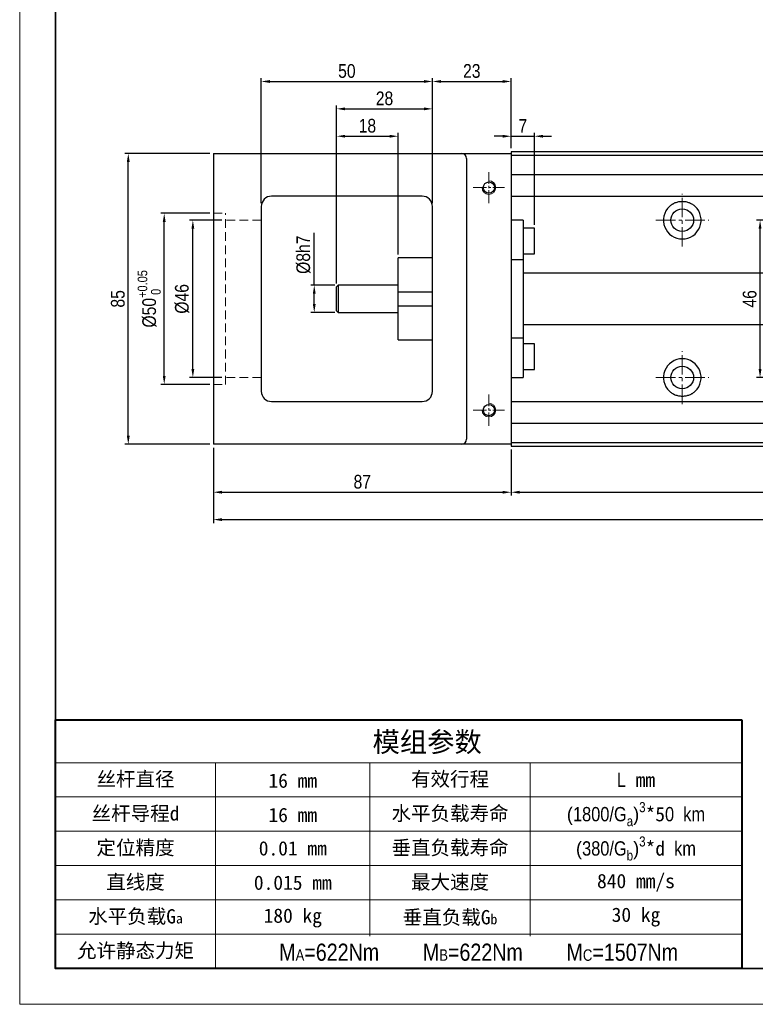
# Model space of a CAD drawing. Header units: millimetres. Extents: x 100 to 2099, y 30 to 469.
# Tile 9 of 12: x 1479 to 1694, y 30 to 318. Entities that reach past the tile are written whole.
import ezdxf

# ---------------------------------------------------------------- set-up
doc = ezdxf.new("R2010")
doc.units = ezdxf.units.MM
doc.linetypes.add('CENTER2', pattern=[28.575, 19.05, -3.175, 3.175, -3.175])
doc.linetypes.add('DASHED', pattern=[19.05, 12.7, -6.35])
doc.layers.get('Defpoints').update_dxf_attribs({"lineweight": 13})
for name, color, linetype, lineweight in [('小粗', 7, 'Continuous', 25), ('标注', 3, 'Continuous', 13), ('点划线', 1, 'CENTER2', 13), ('粗线', 7, 'Continuous', 35), ('细线', 7, 'Continuous', 13), ('虚线', 253, 'DASHED', 13)]:
    doc.layers.add(name, color=color, linetype=linetype, lineweight=lineweight)
doc.styles.add('4', font='ARIALN.TTF', dxfattribs={"height": 4})
doc.styles.add('7', font='ARIALN.TTF', dxfattribs={"height": 7})
doc.dimstyles.new('A4—对齐', dxfattribs={"dimtxt": 4.2, "dimasz": 2.5, "dimexe": 1, "dimexo": 1, "dimgap": 1, "dimtad": 1, "dimdec": 1, "dimzin": 9, "dimdsep": 46, "dimtxsty": '4', "dimcen": 2.5, "dimadec": 0, "dimazin": 0, "dimtm": 1e-09, "dimtfac": 1, "dimtdec": 1, "dimtmove": 0, "dimatfit": 3, "dimfxl": 0, "dimtolj": 1, "dimarcsym": 0})

# ---------------------------------------------------------------- blocks, each defined once
blk = doc.blocks.new('A4图框')
at = {"layer": '粗线'}
blk.add_lwpolyline([(5, 205), (292, 205), (292, 5), (5, 5)], close=True, dxfattribs=at)
at = {"layer": '细线'}
blk.add_lwpolyline([(0, 210), (297, 210), (297, 0), (0, 0)], close=True, dxfattribs=at)
blk = doc.blocks.new('*D21')
at = {"layer": 'Defpoints', "color": 0, "transparency": 16777216}
for p in [(1565.11, 240.12), (1572.14, 240.12), (1572.14, 232.12)]:
    blk.add_point(p, dxfattribs=at)
at = {"layer": '标注', "color": 0, "lineweight": -2, "transparency": 16777216}
for p, q in [((1565.11, 240.12), (1565.11, 255.42)), ((1571.14, 240.12), (1564.11, 240.12)), ((1565.11, 234.62), (1565.11, 237.62)), ((1571.14, 232.12), (1564.11, 232.12))]:
    blk.add_line(p, q, dxfattribs=at)
at = {"layer": '标注', "color": 0, "transparency": 16777216}
for points in [[(1564.7, 237.62), (1565.53, 237.62), (1565.11, 240.12)], [(1564.7, 234.62), (1565.53, 234.62), (1565.11, 232.12)]]:
    blk.add_solid(points, dxfattribs=at)
at = {"layer": '标注', "color": 0, "transparency": 16777216, "insert": (1561.96, 249.02), "char_height": 4, "attachment_point": 5, "rotation": 90, "style": '4'}
blk.add_mtext('\\A1;%%C8h7', dxfattribs=at)
blk = doc.blocks.new('*D22')
at = {"layer": 'Defpoints', "color": 0, "transparency": 16777216}
for p in [(1529.64, 259.12), (1539.14, 259.12), (1539.14, 213.12)]:
    blk.add_point(p, dxfattribs=at)
at = {"layer": '标注', "color": 0, "lineweight": -2, "transparency": 16777216}
for p, q in [((1538.14, 259.12), (1528.64, 259.12)), ((1529.64, 215.62), (1529.64, 256.62)), ((1538.14, 213.12), (1528.64, 213.12))]:
    blk.add_line(p, q, dxfattribs=at)
at = {"layer": '标注', "color": 0, "transparency": 16777216}
for points in [[(1529.23, 256.62), (1530.06, 256.62), (1529.64, 259.12)], [(1529.23, 215.62), (1530.06, 215.62), (1529.64, 213.12)]]:
    blk.add_solid(points, dxfattribs=at)
at = {"layer": '标注', "color": 0, "transparency": 16777216, "insert": (1526.49, 236.12), "char_height": 4, "attachment_point": 5, "rotation": 90, "style": '4'}
blk.add_mtext('\\A1;%%C46', dxfattribs=at)
blk = doc.blocks.new('*D23')
at = {"layer": 'Defpoints', "color": 0, "transparency": 16777216}
for p in [(1521.28, 261.12), (1535.64, 261.12), (1535.64, 211.12)]:
    blk.add_point(p, dxfattribs=at)
at = {"layer": '标注', "color": 0, "lineweight": -2, "transparency": 16777216}
for p, q in [((1534.64, 261.12), (1520.28, 261.12)), ((1521.28, 213.62), (1521.28, 258.62)), ((1534.64, 211.12), (1520.28, 211.12))]:
    blk.add_line(p, q, dxfattribs=at)
at = {"layer": '标注', "color": 0, "transparency": 16777216}
for points in [[(1520.86, 258.62), (1521.69, 258.62), (1521.28, 261.12)], [(1520.86, 213.62), (1521.69, 213.62), (1521.28, 211.12)]]:
    blk.add_solid(points, dxfattribs=at)
at = {"layer": '标注', "color": 0, "transparency": 16777216, "insert": (1516.87, 236.12), "char_height": 4, "attachment_point": 5, "rotation": 90, "style": '4'}
blk.add_mtext('\\A1;%%C50{\\H0.7x;\\S+0.05^  0;}', dxfattribs=at)
blk = doc.blocks.new('*D24')
at = {"layer": 'Defpoints', "color": 0, "transparency": 16777216}
for p in [(1510.78, 278.62), (1535.64, 278.62), (1535.64, 193.62)]:
    blk.add_point(p, dxfattribs=at)
at = {"layer": '标注', "color": 0, "lineweight": -2, "transparency": 16777216}
for p, q in [((1534.64, 278.62), (1509.78, 278.62)), ((1510.78, 196.12), (1510.78, 276.12)), ((1534.64, 193.62), (1509.78, 193.62))]:
    blk.add_line(p, q, dxfattribs=at)
at = {"layer": '标注', "color": 0, "transparency": 16777216}
for points in [[(1510.36, 276.12), (1511.19, 276.12), (1510.78, 278.62)], [(1510.36, 196.12), (1511.19, 196.12), (1510.78, 193.62)]]:
    blk.add_solid(points, dxfattribs=at)
at = {"layer": '标注', "color": 0, "transparency": 16777216, "insert": (1507.74, 236.12), "char_height": 4, "attachment_point": 5, "rotation": 90, "style": '4'}
blk.add_mtext('\\A1;85', dxfattribs=at)
blk = doc.blocks.new('*D25')
at = {"layer": 'Defpoints', "color": 0, "transparency": 16777216}
for p in [(1629.44, 283.64), (1622.64, 279.12), (1629.44, 256.76)]:
    blk.add_point(p, dxfattribs=at)
at = {"layer": '标注', "color": 0, "lineweight": -2, "transparency": 16777216}
for p, q in [((1620.14, 283.64), (1617.64, 283.64)), ((1622.64, 280.12), (1622.64, 284.64)), ((1622.64, 283.64), (1629.44, 283.64)), ((1629.44, 257.76), (1629.44, 284.64)), ((1631.94, 283.64), (1634.44, 283.64))]:
    blk.add_line(p, q, dxfattribs=at)
at = {"layer": '标注', "color": 0, "transparency": 16777216}
for points in [[(1620.14, 284.05), (1620.14, 283.22), (1622.64, 283.64)], [(1631.94, 284.05), (1631.94, 283.22), (1629.44, 283.64)]]:
    blk.add_solid(points, dxfattribs=at)
at = {"layer": '标注', "color": 0, "transparency": 16777216, "insert": (1626.04, 286.64), "char_height": 4, "attachment_point": 5, "style": '4'}
blk.add_mtext('\\A1;7', dxfattribs=at)
blk = doc.blocks.new('*D26')
at = {"layer": 'Defpoints', "color": 0, "transparency": 16777216}
for p in [(1622.64, 299.64), (1622.64, 279.12), (1599.64, 263.12)]:
    blk.add_point(p, dxfattribs=at)
at = {"layer": '标注', "color": 0, "lineweight": -2, "transparency": 16777216}
for p, q in [((1599.64, 264.12), (1599.64, 300.64)), ((1602.14, 299.64), (1620.14, 299.64)), ((1622.64, 280.12), (1622.64, 300.64))]:
    blk.add_line(p, q, dxfattribs=at)
at = {"layer": '标注', "color": 0, "transparency": 16777216}
for points in [[(1602.14, 300.05), (1602.14, 299.22), (1599.64, 299.64)], [(1620.14, 300.05), (1620.14, 299.22), (1622.64, 299.64)]]:
    blk.add_solid(points, dxfattribs=at)
at = {"layer": '标注', "color": 0, "transparency": 16777216, "insert": (1611.14, 302.68), "char_height": 4, "attachment_point": 5, "style": '4'}
blk.add_mtext('\\A1;23', dxfattribs=at)
blk = doc.blocks.new('*D27')
at = {"layer": 'Defpoints', "color": 0, "transparency": 16777216}
for p in [(1589.64, 283.64), (1589.64, 248.12), (1571.64, 239.62)]:
    blk.add_point(p, dxfattribs=at)
at = {"layer": '标注', "color": 0, "lineweight": -2, "transparency": 16777216}
for p, q in [((1571.64, 240.62), (1571.64, 284.64)), ((1574.14, 283.64), (1587.14, 283.64)), ((1589.64, 249.12), (1589.64, 284.64))]:
    blk.add_line(p, q, dxfattribs=at)
at = {"layer": '标注', "color": 0, "transparency": 16777216}
for points in [[(1574.14, 284.05), (1574.14, 283.22), (1571.64, 283.64)], [(1587.14, 284.05), (1587.14, 283.22), (1589.64, 283.64)]]:
    blk.add_solid(points, dxfattribs=at)
at = {"layer": '标注', "color": 0, "transparency": 16777216, "insert": (1580.64, 286.68), "char_height": 4, "attachment_point": 5, "style": '4'}
blk.add_mtext('\\A1;18', dxfattribs=at)
blk = doc.blocks.new('*D28')
at = {"layer": 'Defpoints', "color": 0, "transparency": 16777216}
for p in [(1599.64, 291.64), (1599.64, 263.12), (1571.64, 239.62)]:
    blk.add_point(p, dxfattribs=at)
at = {"layer": '标注', "color": 0, "lineweight": -2, "transparency": 16777216}
for p, q in [((1571.64, 240.62), (1571.64, 292.64)), ((1574.14, 291.64), (1597.14, 291.64)), ((1599.64, 264.12), (1599.64, 292.64))]:
    blk.add_line(p, q, dxfattribs=at)
at = {"layer": '标注', "color": 0, "transparency": 16777216}
for points in [[(1574.14, 292.05), (1574.14, 291.22), (1571.64, 291.64)], [(1597.14, 292.05), (1597.14, 291.22), (1599.64, 291.64)]]:
    blk.add_solid(points, dxfattribs=at)
at = {"layer": '标注', "color": 0, "transparency": 16777216, "insert": (1585.64, 294.68), "char_height": 4, "attachment_point": 5, "style": '4'}
blk.add_mtext('\\A1;28', dxfattribs=at)
blk = doc.blocks.new('*D29')
at = {"layer": 'Defpoints', "color": 0, "transparency": 16777216}
for p in [(1599.64, 299.64), (1549.64, 263.12), (1599.64, 263.12)]:
    blk.add_point(p, dxfattribs=at)
at = {"layer": '标注', "color": 0, "lineweight": -2, "transparency": 16777216}
for p, q in [((1549.64, 264.12), (1549.64, 300.64)), ((1552.14, 299.64), (1597.14, 299.64)), ((1599.64, 264.12), (1599.64, 300.64))]:
    blk.add_line(p, q, dxfattribs=at)
at = {"layer": '标注', "color": 0, "transparency": 16777216}
for points in [[(1552.14, 300.05), (1552.14, 299.22), (1549.64, 299.64)], [(1597.14, 300.05), (1597.14, 299.22), (1599.64, 299.64)]]:
    blk.add_solid(points, dxfattribs=at)
at = {"layer": '标注', "color": 0, "transparency": 16777216, "insert": (1574.64, 302.68), "char_height": 4, "attachment_point": 5, "style": '4'}
blk.add_mtext('\\A1;50', dxfattribs=at)
blk = doc.blocks.new('*D34')
at = {"layer": 'Defpoints', "color": 0, "transparency": 16777216}
for p in [(1535.64, 193.62), (1622.64, 193.12), (1622.64, 179.62)]:
    blk.add_point(p, dxfattribs=at)
at = {"layer": '标注', "color": 0, "lineweight": -2, "transparency": 16777216}
for p, q in [((1535.64, 192.62), (1535.64, 178.62)), ((1622.64, 192.12), (1622.64, 178.62)), ((1538.14, 179.62), (1620.14, 179.62))]:
    blk.add_line(p, q, dxfattribs=at)
at = {"layer": '标注', "color": 0, "transparency": 16777216}
for points in [[(1538.14, 180.04), (1538.14, 179.2), (1535.64, 179.62)], [(1620.14, 180.04), (1620.14, 179.2), (1622.64, 179.62)]]:
    blk.add_solid(points, dxfattribs=at)
at = {"layer": '标注', "color": 0, "transparency": 16777216, "insert": (1579.14, 182.66), "char_height": 4, "attachment_point": 5, "style": '4'}
blk.add_mtext('\\A1;87', dxfattribs=at)
blk = doc.blocks.new('*D35')
at = {"layer": 'Defpoints', "color": 0, "transparency": 16777216}
for p in [(1535.64, 193.62), (1915.14, 193.62), (1915.14, 171.62)]:
    blk.add_point(p, dxfattribs=at)
at = {"layer": '标注', "color": 0, "lineweight": -2, "transparency": 16777216}
for p, q in [((1535.64, 192.62), (1535.64, 170.62)), ((1915.14, 192.62), (1915.14, 170.62)), ((1538.14, 171.62), (1912.64, 171.62))]:
    blk.add_line(p, q, dxfattribs=at)
at = {"layer": '标注', "color": 0, "transparency": 16777216}
for points in [[(1538.14, 172.04), (1538.14, 171.2), (1535.64, 171.62)], [(1912.64, 172.04), (1912.64, 171.2), (1915.14, 171.62)]]:
    blk.add_solid(points, dxfattribs=at)
at = {"layer": '标注', "color": 0, "transparency": 16777216, "insert": (1725.39, 174.63), "char_height": 4, "width": 27.2019, "attachment_point": 5, "style": '4'}
blk.add_mtext('\\A1;L1', dxfattribs=at)
blk = doc.blocks.new('*D36')
at = {"layer": 'Defpoints', "color": 0, "transparency": 16777216}
for p in [(1622.64, 193.12), (1902.64, 193.12), (1902.64, 179.62)]:
    blk.add_point(p, dxfattribs=at)
at = {"layer": '标注', "color": 0, "lineweight": -2, "transparency": 16777216}
for p, q in [((1622.64, 192.12), (1622.64, 178.62)), ((1902.64, 192.12), (1902.64, 178.62)), ((1625.14, 179.62), (1900.14, 179.62))]:
    blk.add_line(p, q, dxfattribs=at)
at = {"layer": '标注', "color": 0, "transparency": 16777216}
for points in [[(1625.14, 180.04), (1625.14, 179.2), (1622.64, 179.62)], [(1900.14, 180.04), (1900.14, 179.2), (1902.64, 179.62)]]:
    blk.add_solid(points, dxfattribs=at)
at = {"layer": '标注', "color": 0, "transparency": 16777216, "insert": (1762.64, 182.63), "char_height": 4, "width": 35.0037, "attachment_point": 5, "style": '4'}
blk.add_mtext('\\A1;L2', dxfattribs=at)
blk = doc.blocks.new('*D39')
at = {"layer": 'Defpoints', "color": 0, "transparency": 16777216}
for p in [(1695.37, 259.12), (1734.38, 259.12), (1734.38, 213.12)]:
    blk.add_point(p, dxfattribs=at)
at = {"layer": '标注', "color": 0, "lineweight": -2, "transparency": 16777216}
for p, q in [((1733.38, 259.12), (1694.37, 259.12)), ((1695.37, 215.62), (1695.37, 256.62)), ((1733.38, 213.12), (1694.37, 213.12))]:
    blk.add_line(p, q, dxfattribs=at)
at = {"layer": '标注', "color": 0, "transparency": 16777216}
for points in [[(1694.95, 256.62), (1695.79, 256.62), (1695.37, 259.12)], [(1694.95, 215.62), (1695.79, 215.62), (1695.37, 213.12)]]:
    blk.add_solid(points, dxfattribs=at)
at = {"layer": '标注', "color": 0, "transparency": 16777216, "insert": (1692.33, 236.12), "char_height": 4, "attachment_point": 5, "rotation": 90, "style": '4'}
blk.add_mtext('\\A1;46', dxfattribs=at)

msp = doc.modelspace()

# ---------------------------------------------------------------- linework, layer by layer
at = {"layer": '小粗'}
for p, q in [((1902.64, 279.12), (1622.64, 279.12)), ((1622.64, 279.12), (1622.64, 193.12)), ((1535.64, 278.62), (1622.64, 278.62)), ((1535.64, 278.62), (1535.64, 193.62)), ((1609.64, 277.12), (1609.64, 195.12)), ((1622.64, 278.12), (1902.64, 278.12)), ((1622.64, 272.45), (1902.64, 272.45)), ((1596.64, 266.12), (1552.64, 266.12)), ((1622.64, 266.12), (1711.84, 266.12)), ((1549.64, 263.12), (1549.64, 209.12)), ((1599.64, 209.12), (1599.64, 263.12)), ((1626.14, 259.12), (1622.64, 259.12)), ((1626.14, 259.12), (1626.14, 213.12)), ((1629.44, 256.76), (1626.14, 256.76)), ((1629.44, 249.26), (1629.44, 256.76)), ((1599.64, 248.12), (1589.64, 248.12)), ((1589.64, 224.12), (1589.64, 248.12)), ((1626.14, 247.48), (1622.64, 247.48)), ((1626.14, 249.26), (1629.44, 249.26)), ((1711.85, 243.62), (1626.14, 243.62)), ((1572.14, 240.12), (1571.64, 239.62)), ((1571.64, 232.62), (1571.64, 239.62)), ((1589.64, 240.12), (1572.14, 240.12)), ((1572.14, 240.12), (1572.14, 232.12)), ((1599.64, 238.12), (1589.64, 238.12)), ((1589.64, 234.12), (1599.64, 234.12)), ((1571.64, 232.62), (1572.14, 232.12)), ((1572.14, 232.12), (1589.64, 232.12)), ((1626.14, 228.62), (1711.85, 228.62)), ((1622.64, 224.76), (1626.14, 224.76)), ((1589.64, 224.12), (1599.64, 224.12)), ((1629.44, 222.98), (1626.14, 222.98)), ((1629.44, 215.48), (1629.44, 222.98)), ((1622.64, 213.12), (1626.14, 213.12)), ((1626.14, 215.48), (1629.44, 215.48)), ((1552.64, 206.12), (1596.64, 206.12)), ((1622.64, 206.12), (1711.84, 206.12)), ((1622.64, 199.78), (1902.64, 199.78)), ((1622.64, 193.62), (1535.64, 193.62)), ((1622.64, 194.12), (1902.64, 194.12)), ((1622.64, 193.12), (1902.64, 193.12))]:
    msp.add_line(p, q, dxfattribs=at)
for centre, radius in [((1616.14, 268.62), 1.65), ((1672.64, 259.12), 3.3), ((1672.64, 213.12), 3.3), ((1616.14, 203.62), 1.65)]:
    msp.add_circle(centre, radius, dxfattribs=at)
for centre, radius, start, end in [((1608.14, 277.12), 1.5, 0, 90), ((1552.64, 263.12), 3, 90, 180), ((1596.64, 263.12), 3, 360, 90), ((1672.64, 259.12), 5.5, 133.3418, 46.6582), ((1672.64, 213.12), 5.5, 313.3418, 226.6582), ((1552.64, 209.12), 3, 180, 270), ((1596.64, 209.12), 3, 270, 0), ((1608.14, 195.12), 1.5, 270, 0)]:
    msp.add_arc(centre, radius, start, end, dxfattribs=at)
for points in [[(1668.87, 263.12), (1669, 263.24), (1669.13, 263.35), (1669.4, 263.57), (1669.54, 263.67), (1669.76, 263.81), (1669.84, 263.85), (1669.95, 263.91), (1669.99, 263.94), (1670.06, 263.98), (1670.1, 264), (1670.3, 264.1), (1670.45, 264.17), (1670.77, 264.29), (1670.94, 264.35), (1671.27, 264.45), (1671.44, 264.49), (1671.65, 264.53), (1671.69, 264.54), (1671.78, 264.55), (1671.91, 264.57), (1672.04, 264.59), (1672.3, 264.61), (1672.64, 264.63), (1672.99, 264.61), (1673.25, 264.59), (1673.33, 264.58), (1673.46, 264.56), (1673.51, 264.55), (1673.59, 264.54), (1673.64, 264.53), (1673.85, 264.49), (1674.02, 264.45), (1674.35, 264.35), (1674.51, 264.29), (1674.75, 264.2), (1674.83, 264.16), (1674.95, 264.11), (1674.99, 264.09), (1675.07, 264.05), (1675.11, 264.04), (1675.3, 263.94), (1675.45, 263.85), (1675.74, 263.67), (1675.88, 263.57), (1676.16, 263.35), (1676.29, 263.24), (1676.42, 263.12)], [(1676.42, 209.12), (1676.29, 209), (1676.16, 208.88), (1675.88, 208.67), (1675.74, 208.57), (1675.52, 208.43), (1675.45, 208.39), (1675.34, 208.32), (1675.3, 208.3), (1675.22, 208.26), (1675.18, 208.24), (1674.99, 208.14), (1674.83, 208.07), (1674.51, 207.94), (1674.35, 207.89), (1674.02, 207.79), (1673.85, 207.75), (1673.63, 207.71), (1673.59, 207.7), (1673.5, 207.69), (1673.38, 207.67), (1673.25, 207.65), (1672.99, 207.63), (1672.64, 207.61), (1672.3, 207.63), (1672.04, 207.65), (1671.95, 207.66), (1671.82, 207.68), (1671.78, 207.69), (1671.69, 207.7), (1671.65, 207.71), (1671.43, 207.75), (1671.27, 207.79), (1670.94, 207.89), (1670.77, 207.94), (1670.53, 208.04), (1670.45, 208.07), (1670.33, 208.13), (1670.29, 208.14), (1670.22, 208.18), (1670.18, 208.2), (1669.98, 208.3), (1669.83, 208.39), (1669.54, 208.57), (1669.4, 208.67), (1669.13, 208.88), (1669, 209), (1668.87, 209.12)]]:
    msp.add_open_spline(points, degree=3, knots=[0, 0, 0, 0, 0.0625, 0.0625, 0.125, 0.125, 0.15625, 0.15625, 0.171875, 0.171875, 0.1875, 0.1875, 0.25, 0.25, 0.3125, 0.3125, 0.375, 0.375, 0.390625, 0.390625, 0.40625, 0.4375, 0.4375, 0.5, 0.5625, 0.5625, 0.59375, 0.59375, 0.609375, 0.609375, 0.625, 0.625, 0.6875, 0.6875, 0.75, 0.75, 0.78125, 0.78125, 0.796875, 0.796875, 0.8125, 0.8125, 0.875, 0.875, 0.9375, 0.9375, 1, 1, 1, 1], dxfattribs=at)
at = {"layer": '标注'}
for p, q in [((1489.49, 100.6), (1690.02, 100.6)), ((1536.28, 100.6), (1536.28, 40.44)), ((1581.4, 100.6), (1581.4, 49.94)), ((1628.19, 100.6), (1628.19, 49.94)), ((1489.49, 90.58), (1690.02, 90.58)), ((1489.49, 80.55), (1690.02, 80.55)), ((1489.49, 70.52), (1690.02, 70.52)), ((1489.49, 60.5), (1690.02, 60.5)), ((1489.49, 50.47), (1690.02, 50.47))]:
    msp.add_line(p, q, dxfattribs=at)
at = {"layer": '标注', "lineweight": 40}
for points in [[(1690.02, 113.14), (1690.02, 40.44), (1489.49, 40.44), (1489.49, 113.14)], [(1489.49, 113.14), (1690.02, 113.14)]]:
    msp.add_lwpolyline(points, dxfattribs=at)
at = {"layer": '标注'}
for centre in [(1616.14, 268.62), (1616.14, 203.62)]:
    msp.add_arc(centre, 2, 180, 90, dxfattribs=at)
at = {"layer": '点划线', "ltscale": 0.2}
for p, q in [((1616.14, 264.06), (1616.14, 273.18)), ((1611.59, 268.62), (1620.7, 268.62)), ((1616.14, 199.06), (1616.14, 208.18)), ((1611.59, 203.62), (1620.7, 203.62))]:
    msp.add_line(p, q, dxfattribs=at)
at = {"layer": '点划线', "ltscale": 0.3}
for p, q in [((1672.64, 251.4), (1672.64, 266.84)), ((1664.93, 259.12), (1680.36, 259.12)), ((1672.64, 205.4), (1672.64, 220.84)), ((1664.93, 213.12), (1680.36, 213.12))]:
    msp.add_line(p, q, dxfattribs=at)
at = {"layer": '虚线', "ltscale": 0.2}
for p, q in [((1535.64, 261.12), (1539.14, 261.12)), ((1539.14, 211.12), (1539.14, 261.12)), ((1549.64, 259.12), (1539.14, 259.12)), ((1549.64, 213.12), (1539.14, 213.12)), ((1535.64, 211.12), (1539.14, 211.12))]:
    msp.add_line(p, q, dxfattribs=at)

# ---------------------------------------------------------------- block references
at = {"layer": '标注', "xscale": 2.088853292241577, "yscale": 2.088853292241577, "zscale": 2.088853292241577}
msp.add_blockref('A4图框', (1479.05, 30), dxfattribs=at)

# ---------------------------------------------------------------- texts
at = {"layer": '标注', "attachment_point": 5, "style": '7'}
for s, insert, char_height, width in [('{\\fSimSun|b0|i0|c134|p2;模组参数}', (1598.11, 106.33), 5.8488, 200.5299), ('{\\fSimSun|b0|i0|c134|p2;丝杆直径}', (1512.89, 95.59), 4.1777, 46.7881), ('{\\fSimSun|b0|i0|c134|p34;有效行程}', (1604.79, 95.59), 4.1777, 46.7905), ('{\\fSimSun|b0|i0|c134|p34;16 mm}', (1558.84, 95.32), 4.1777, 45.1191), ('L{\\fSimSun|b0|i0|c134|p34; mm}', (1659.11, 95.59), 4.1777, 61.8323), ('{\\fSimSun|b0|i0|c134|p34;丝杆导程d}', (1512.89, 85.56), 4.1777, 46.7881), ('{\\fSimSun|b0|i0|c134|p34;16 mm}', (1558.84, 85.3), 4.1777, 45.1191), ('{\\fSimSun|b0|i0|c134|p34;水平负载寿命}', (1604.79, 85.56), 4.1777, 46.7905), ('\\A1;{\\fYouYuan|b0|i0|c134|p49;\\H0.95995x;(}1800/G{\\H0.7x;\\S ^ a;\\fYouYuan|b0|i0|c134|p49;\\H1.37137x;)\\fArial Narrow|b0|i0|c134|p34;\\H0.7292x;\\S3^  ;\\fSimSun|b0|i0|c134|p34;\\H1.42858x;*5}0  km', (1659.11, 85.56), 4.17771, 61.8323), ('{\\fSimSun|b0|i0|c134|p2;定位精度}', (1512.89, 75.54), 4.1777, 46.7881), ('{\\fSimSun|b0|i0|c134|p34;0.01 mm}', (1558.84, 75.54), 4.1777, 45.1191), ('{\\fSimSun|b0|i0|c134|p34;垂直负载寿命}', (1604.79, 75.54), 4.1777, 46.7905), ('\\A1;{\\fYouYuan|b0|i0|c134|p49;\\H0.95995x;(}380/G{\\H0.7x;\\S ^ b;\\fYouYuan|b0|i0|c134|p49;\\H1.37136x;)\\fArial Narrow|b0|i0|c134|p34;\\H0.7292x;\\S3^  ;\\fSimSun|b0|i0|c134|p34;\\H1.42858x;*d}  km', (1659.11, 75.54), 4.17771, 61.8323), ('{\\fSimSun|b0|i0|c134|p2;直线度}', (1512.89, 65.51), 4.1777, 46.7881), ('{\\fSimSun|b0|i0|c134|p34;0.015 mm}', (1558.84, 65.51), 4.1777, 45.1191), ('{\\fSimSun|b0|i0|c134|p34;最大速度}', (1604.79, 65.51), 4.1777, 46.7905), ('{\\fSimSun|b0|i0|c134|p34;840 mm/s}', (1659.11, 65.51), 4.1777, 61.8323), ('{\\fSimSun|b0|i0|c134|p34;水平负载G\\H0.70397x;a}', (1512.89, 55.48), 4.1777, 46.7881), ('{\\fSimSun|b0|i0|c134|p34;180 kg}', (1558.84, 55.22), 4.1777, 45.1191), ('{\\fSimSun|b0|i0|c134|p34;垂直负载G\\H0.70397x;b}', (1604.79, 55.22), 4.1777, 46.7905), ('{\\fSimSun|b0|i0|c134|p34;30 kg}', (1659.11, 55.48), 4.1777, 61.8323), ('{\\fSimSun|b0|i0|c134|p34;允许静态力矩}', (1512.89, 45.46), 4.1777, 46.7881), ('{\\H1.2x;M\\H0.66667x;A\\H1.5x;=622Nm        M\\H0.66667x;B\\H1.5x;=622Nm        M\\H0.66667x;C\\H1.5x;=1507Nm \\H1.16666x; \\fSimSun|b0|i0|c134|p34; }', (1613.15, 45.19), 4.17771, 153.7418)]:
    msp.add_mtext(s, dxfattribs=dict(at, insert=insert, char_height=char_height, width=width))

# ---------------------------------------------------------------- dimensions: what is measured, and where the dimension line sits
at = {"layer": '标注'}
for base, p1, p2, picture, middle in [((1599.64, 299.64), (1549.64, 263.12), (1599.64, 263.12), '*D29', (1574.64, 302.68)), ((1622.64, 299.64), (1599.64, 263.12), (1622.64, 279.12), '*D26', (1611.14, 302.68)), ((1589.64, 283.64), (1571.64, 239.62), (1589.64, 248.12), '*D27', (1580.64, 286.68))]:
    dim = msp.add_linear_dim(base=base, p1=p1, p2=p2, dimstyle='A4—对齐', dxfattribs=at)
    dim.commit()
    dim.dimension.update_dxf_attribs({"geometry": picture, "text_midpoint": middle})
for base, p1, p2, picture, middle in [((1599.64, 291.64), (1571.64, 239.62), (1599.64, 263.12), '*D28', (1585.64, 291.64)), ((1622.64, 179.62), (1535.64, 193.62), (1622.64, 193.12), '*D34', (1579.14, 179.62))]:
    dim = msp.add_linear_dim(base=base, p1=p1, p2=p2, dimstyle='A4—对齐', dxfattribs=at)
    dim.commit()
    dim.dimension.update_dxf_attribs({"geometry": picture, "text_midpoint": middle, "dimtype": 160})
for base, p1, p2, text, picture, middle in [((1629.44, 283.64), (1622.64, 279.12), (1629.44, 256.76), '7', '*D25', (1626.04, 286.64)), ((1915.14, 171.62), (1535.64, 193.62), (1915.14, 193.62), 'L1', '*D35', (1725.39, 174.63)), ((1902.64, 179.62), (1622.64, 193.12), (1902.64, 193.12), 'L2', '*D36', (1762.64, 182.63))]:
    dim = msp.add_linear_dim(base=base, p1=p1, p2=p2, text=text, dimstyle='A4—对齐', dxfattribs=at)
    dim.commit()
    dim.dimension.update_dxf_attribs({"geometry": picture, "text_midpoint": middle})
dim = msp.add_linear_dim(base=(1510.78, 278.62), p1=(1535.64, 193.62), p2=(1535.64, 278.62), angle=90, dimstyle='A4—对齐', dxfattribs=at)
dim.commit()
dim.dimension.update_dxf_attribs({"geometry": '*D24', "text_midpoint": (1510.78, 236.12), "dimtype": 160})
for base, p1, p2, text, picture, middle in [((1521.28, 261.12), (1535.64, 211.12), (1535.64, 261.12), '%%C<>{\\H0.7x;\\S+0.05^  0;}', '*D23', (1521.28, 236.12)), ((1529.64, 259.12), (1539.14, 213.12), (1539.14, 259.12), '%%C<>', '*D22', (1529.64, 236.12))]:
    dim = msp.add_linear_dim(base=base, p1=p1, p2=p2, angle=90, text=text, dimstyle='A4—对齐', dxfattribs=at)
    dim.commit()
    dim.dimension.update_dxf_attribs({"geometry": picture, "text_midpoint": middle, "dimtype": 160})
dim = msp.add_linear_dim(base=(1695.37, 259.12), p1=(1734.38, 213.12), p2=(1734.38, 259.12), angle=90, dimstyle='A4—对齐', dxfattribs=at)
dim.commit()
dim.dimension.update_dxf_attribs({"geometry": '*D39', "text_midpoint": (1692.33, 236.12)})
dim = msp.add_linear_dim(base=(1565.11, 240.12), p1=(1572.14, 232.12), p2=(1572.14, 240.12), angle=90, text='%%C<>h7', dimstyle='A4—对齐', dxfattribs=at)
dim.commit()
dim.dimension.update_dxf_attribs({"geometry": '*D21', "text_midpoint": (1561.96, 249.02)})

doc.saveas('drawing.dxf')
